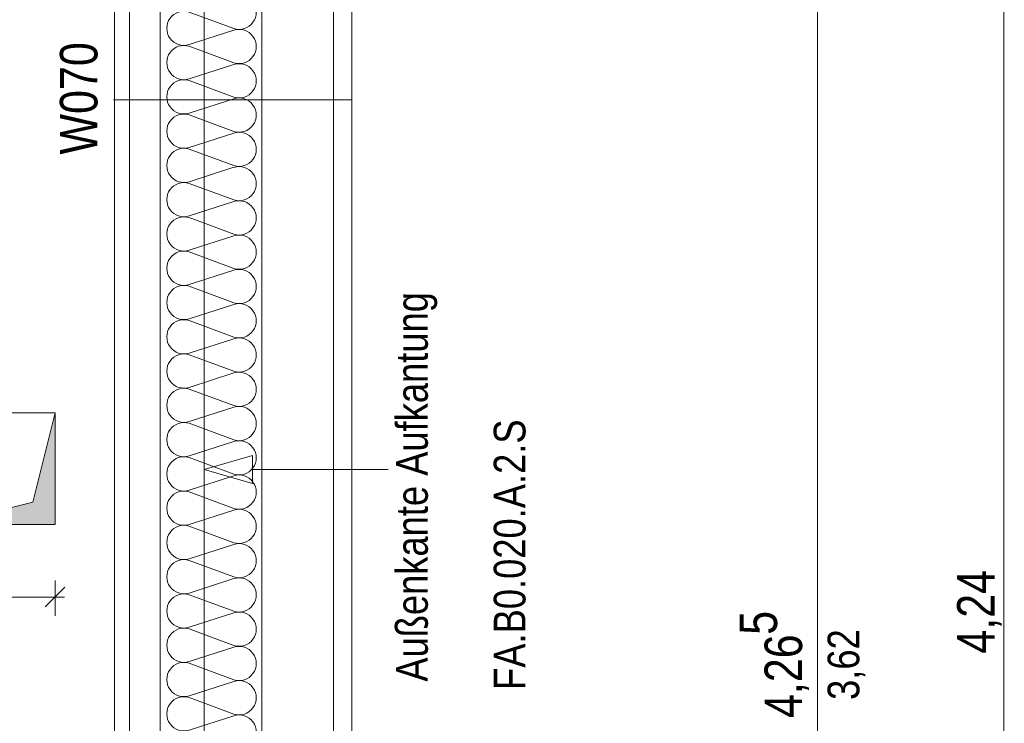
# Model space of a CAD drawing. Extents: x -720 to 300, y 62 to 1162.
# Tile 95 of 143: x -308 to -255, y 950 to 988. Entities that reach past the tile are written whole.
import ezdxf
from ezdxf.lldxf.tags import DXFTag

# ---------------------------------------------------------------- set-up
doc = ezdxf.new("R2010")
doc.units = 0
doc.layers.get('0').update_dxf_attribs({"lineweight": 13})
for name, color, linetype, lineweight, true_color in [('--Bem innen', 9, 'Continuous', 13, 0x808080), ('30 -33 Aussenwände- 2 nichttragend', 7, 'Continuous', 9, 0x003dff), ('30 -33 Aussenwände- 7 Fassade_ Elemente', 7, 'Continuous', 9, 0x00aacc), ('30 -35 Decken- 11 Durchbruch', 5, 'Continuous', 15, 0x0000ff), ('70 -72 Beschriftung- 1 Beschriftung allgemein', 7, 'Continuous', 9, 0xff6633), ('70 -72 Beschriftung- 2 Beschriftung Bauteile', 7, 'Continuous', 9, 0x9999ff), ('70 -76 Bemaßung- 2 Allgemein', 9, 'Continuous', 5, 0x808080)]:
    doc.layers.add(name, color=color, linetype=linetype, lineweight=lineweight, true_color=true_color)
doc.layers.add('70 -71 Achsen- 1 Gebäudeachsen', color=7, linetype='STRICHPUNKT2-A06G94018I', lineweight=18)
doc.layers.add('70 -75 Raumstempel- 3 Wandstempel', color=7, linetype='Continuous', lineweight=50)
doc.styles.get("Standard").update_dxf_attribs({"font": 'ARIALN.TTF'})
tags = doc.linetypes.add('fein_strichliert-A06G94028I', pattern=[4, 1, -2, 1]).pattern_tags.tags
tags[8:9] = [DXFTag(74, 4), DXFTag(75, 0), DXFTag(340, '0'), DXFTag(46, 0.0), DXFTag(50, 0.0), DXFTag(44, 0.0), DXFTag(45, 0.0)]
tags[6:7] = [DXFTag(74, 4), DXFTag(75, 0), DXFTag(340, '0'), DXFTag(46, 0.0), DXFTag(50, 0.0), DXFTag(44, 0.0), DXFTag(45, 0.0)]
tags[4:5] = [DXFTag(74, 4), DXFTag(75, 0), DXFTag(340, '0'), DXFTag(46, 0.0), DXFTag(50, 0.0), DXFTag(44, 0.0), DXFTag(45, 0.0)]
tags = doc.linetypes.add('STRICHPUNKT2-A06G94018I', pattern=[12.7, 6.35, -3.175, 0, -3.175]).pattern_tags.tags
tags[10:11] = [DXFTag(74, 4), DXFTag(75, 0), DXFTag(340, '0'), DXFTag(46, 0.0), DXFTag(50, 0.0), DXFTag(44, 0.0), DXFTag(45, 0.0)]
tags[8:9] = [DXFTag(74, 4), DXFTag(75, 0), DXFTag(340, '0'), DXFTag(46, 0.0), DXFTag(50, 0.0), DXFTag(44, 0.0), DXFTag(45, 0.0)]
tags[6:7] = [DXFTag(74, 4), DXFTag(75, 0), DXFTag(340, '0'), DXFTag(46, 0.0), DXFTag(50, 0.0), DXFTag(44, 0.0), DXFTag(45, 0.0)]
tags[4:5] = [DXFTag(74, 4), DXFTag(75, 0), DXFTag(340, '0'), DXFTag(46, 0.0), DXFTag(50, 0.0), DXFTag(44, 0.0), DXFTag(45, 0.0)]

# ---------------------------------------------------------------- blocks, each defined once
blk = doc.blocks.new('Referenz-A06G94038I')
at = {"layer": '30 -33 Aussenwände- 2 nichttragend', "color": 0, "linetype": 'fein_strichliert-A06G94028I', "lineweight": -2, "ltscale": 0.13}
blk.add_line((-298.357, 995.912), (-298.357, 911.112), dxfattribs=at)
at = {"layer": '30 -33 Aussenwände- 7 Fassade_ Elemente', "color": 0, "linetype": 'Continuous', "lineweight": -2, "ltscale": 0.13}
for p, q in [((-295.257, 1000.412), (-295.257, 906.112)), ((-290.417, 908.012), (-290.417, 998.512)), ((-303.157, 995.412), (-303.157, 911.112)), ((-300.717, 911.112), (-300.717, 995.412)), ((-295.257, 911.612), (-295.257, 994.912)), ((-291.417, 994.912), (-291.417, 911.612)), ((-299.157, 988.356), (-296.757, 987.469)), ((-296.757, 987.379), (-299.157, 986.607)), ((-299.157, 986.517), (-296.757, 985.63)), ((-296.757, 985.54), (-299.157, 984.769)), ((-299.157, 984.679), (-296.757, 983.792)), ((-296.757, 983.702), (-299.157, 982.93)), ((-299.157, 982.84), (-296.757, 981.953)), ((-296.757, 981.863), (-299.157, 981.092)), ((-299.157, 981.002), (-296.757, 980.115)), ((-296.757, 980.025), (-299.157, 979.253)), ((-299.157, 979.163), (-296.757, 978.276)), ((-296.757, 978.186), (-299.157, 977.415)), ((-299.157, 977.325), (-296.757, 976.438)), ((-296.757, 976.348), (-299.157, 975.576)), ((-299.157, 975.486), (-296.757, 974.599)), ((-296.757, 974.509), (-299.157, 973.738)), ((-299.157, 973.648), (-296.757, 972.761)), ((-296.757, 972.671), (-299.157, 971.899)), ((-299.157, 971.809), (-296.757, 970.922)), ((-296.757, 970.832), (-299.157, 970.061)), ((-299.157, 969.971), (-296.757, 969.084)), ((-296.757, 968.994), (-299.157, 968.222)), ((-299.157, 968.132), (-296.757, 967.245)), ((-296.757, 967.155), (-299.157, 966.384)), ((-299.157, 966.294), (-296.757, 965.406)), ((-296.757, 965.316), (-299.157, 964.545)), ((-299.157, 964.455), (-296.757, 963.568)), ((-296.757, 963.478), (-299.157, 962.707)), ((-299.157, 962.617), (-296.757, 961.729)), ((-296.757, 961.639), (-299.157, 960.868)), ((-299.157, 960.778), (-296.757, 959.891)), ((-296.757, 959.801), (-299.157, 959.03)), ((-299.157, 958.94), (-296.757, 958.052)), ((-296.757, 957.962), (-299.157, 957.191)), ((-299.157, 957.101), (-296.757, 956.214)), ((-296.757, 956.124), (-299.157, 955.353)), ((-299.157, 955.263), (-296.757, 954.375)), ((-296.757, 954.285), (-299.157, 953.514)), ((-299.157, 953.424), (-296.757, 952.537)), ((-296.757, 952.447), (-299.157, 951.675)), ((-299.157, 951.585), (-296.757, 950.698)), ((-296.757, 950.608), (-299.157, 949.837))]:
    blk.add_line(p, q, dxfattribs=at)
for centre, major_axis, end_param in [((-296.476, 988.343), (-0.282, -0.874), 3.764652), ((-299.439, 987.482), (0.282, 0.874), 3.765224), ((-296.476, 986.505), (-0.282, -0.874), 3.764652), ((-299.439, 985.643), (0.282, 0.874), 3.765224), ((-296.476, 984.666), (-0.282, -0.874), 3.764652), ((-299.439, 983.805), (0.282, 0.874), 3.765224), ((-296.476, 982.827), (-0.282, -0.874), 3.764652), ((-299.439, 981.966), (0.282, 0.874), 3.765224), ((-296.476, 980.989), (-0.282, -0.874), 3.764652), ((-299.439, 980.128), (0.282, 0.874), 3.765224), ((-296.476, 979.15), (-0.282, -0.874), 3.764652), ((-299.439, 978.289), (0.282, 0.874), 3.765224), ((-296.476, 977.312), (-0.282, -0.874), 3.764652), ((-299.439, 976.451), (0.282, 0.874), 3.765224), ((-296.476, 975.473), (-0.282, -0.874), 3.764652), ((-299.439, 974.612), (0.282, 0.874), 3.765224), ((-296.476, 973.635), (-0.282, -0.874), 3.764652), ((-299.439, 972.774), (0.282, 0.874), 3.765224), ((-296.476, 971.796), (-0.282, -0.874), 3.764652), ((-299.439, 970.935), (0.282, 0.874), 3.765224), ((-296.476, 969.958), (-0.282, -0.874), 3.764652), ((-299.439, 969.096), (0.282, 0.874), 3.765224), ((-296.476, 968.119), (-0.282, -0.874), 3.764652), ((-299.439, 967.258), (0.282, 0.874), 3.765224), ((-296.476, 966.281), (-0.282, -0.874), 3.764652), ((-299.439, 965.419), (0.282, 0.874), 3.765224), ((-296.476, 964.442), (-0.282, -0.874), 3.764652), ((-299.439, 963.581), (0.282, 0.874), 3.765224), ((-296.476, 962.604), (-0.282, -0.874), 3.764652), ((-299.439, 961.742), (0.282, 0.874), 3.765224), ((-296.476, 960.765), (-0.282, -0.874), 3.764652), ((-299.439, 959.904), (0.282, 0.874), 3.765224), ((-296.476, 958.927), (-0.282, -0.874), 3.764652), ((-299.439, 958.065), (0.282, 0.874), 3.765224), ((-296.476, 957.088), (-0.282, -0.874), 3.764652), ((-299.439, 956.227), (0.282, 0.874), 3.765224), ((-296.476, 955.25), (-0.282, -0.874), 3.764652), ((-299.439, 954.388), (0.282, 0.874), 3.765224), ((-296.476, 953.411), (-0.282, -0.874), 3.764652), ((-299.439, 952.55), (0.282, 0.874), 3.765224), ((-296.476, 951.573), (-0.282, -0.874), 3.764652), ((-299.439, 950.711), (0.282, 0.874), 3.765224), ((-296.476, 949.734), (-0.282, -0.874), 3.764652)]:
    blk.add_ellipse(centre, major_axis=major_axis, ratio=1, start_param=0, end_param=end_param, dxfattribs=at)
at = {"layer": '30 -35 Decken- 11 Durchbruch', "color": 0, "linetype": 'Continuous', "lineweight": -2, "ltscale": 0.13}
for p, q in [((-312.357, 966.862), (-306.357, 966.862)), ((-306.357, 966.862), (-307.557, 962.062)), ((-306.357, 960.862), (-306.357, 966.862)), ((-307.557, 962.062), (-312.357, 960.862)), ((-312.357, 960.862), (-306.357, 960.862))]:
    blk.add_line(p, q, dxfattribs=at)
at = {"layer": '30 -35 Decken- 11 Durchbruch', "color": 0, "lineweight": -2}
for points in [[(-306.357, 960.862), (-307.557, 962.062), (-306.357, 966.862)], [(-307.557, 960.862), (-312.357, 960.862), (-307.557, 962.062)], [(-307.557, 960.862), (-307.557, 962.062), (-306.357, 960.862)]]:
    blk.add_solid(points, dxfattribs=at)
at = {"layer": '70 -71 Achsen- 1 Gebäudeachsen', "color": 0, "linetype": 'STRICHPUNKT2-A06G94018I', "lineweight": -2, "ltscale": 0.13}
blk.add_line((-302.357, 1084.852), (-302.357, 85.412), dxfattribs=at)
at = {"layer": '70 -72 Beschriftung- 2 Beschriftung Bauteile', "color": 0, "lineweight": -2}
for p, q in [((-298.357, 963.814), (-295.759, 964.564)), ((-295.759, 964.564), (-295.759, 963.064)), ((-295.759, 963.064), (-298.357, 963.814))]:
    blk.add_line(p, q, dxfattribs=at)
at = {"layer": '70 -72 Beschriftung- 2 Beschriftung Bauteile', "color": 0, "linetype": 'Continuous', "lineweight": -2, "ltscale": 0.13}
blk.add_line((-295.759, 963.814), (-288.479, 963.814), dxfattribs=at)
at = {"layer": '70 -75 Raumstempel- 3 Wandstempel', "color": 0, "linetype": 'Continuous', "lineweight": -2, "ltscale": 0.13}
blk.add_line((-303.213, 983.653), (-290.417, 983.653), dxfattribs=at)
at = {"layer": '70 -76 Bemaßung- 2 Allgemein', "color": 0, "linetype": 'Continuous', "lineweight": -2, "ltscale": 0.13}
for p, q in [((-255.417, 914.773), (-255.417, 997.452)), ((-265.417, 911.673), (-265.417, 994.852)), ((-306.357, 957.862), (-306.357, 955.973)), ((-305.827, 957.504), (-306.888, 956.442)), ((-307.418, 956.973), (-368.097, 956.973)), ((-305.857, 956.973), (-307.418, 956.973))]:
    blk.add_line(p, q, dxfattribs=at)
at = {"layer": '--Bem innen', "color": 0, "linetype": 'Continuous', "lineweight": -2, "ltscale": 0.13, "insert": (-264.881, 951.457), "char_height": 1.7, "attachment_point": 1, "rotation": 90}
blk.add_mtext('{\\fArial Narrow;3,62}', dxfattribs=at)
at = {"layer": '70 -72 Beschriftung- 1 Beschriftung allgemein', "color": 0, "linetype": 'Continuous', "lineweight": -2, "ltscale": 0.13, "insert": (-282.804, 951.995), "char_height": 1.7, "attachment_point": 1, "rotation": 90}
blk.add_mtext('{\\fArial Narrow;FA.B0.020.A.2.S}', dxfattribs=at)
at = {"layer": '70 -72 Beschriftung- 2 Beschriftung Bauteile', "color": 0, "linetype": 'Continuous', "lineweight": -2, "ltscale": 0.13, "insert": (-288.046, 952.437), "char_height": 1.7, "attachment_point": 1, "rotation": 90}
blk.add_mtext('{\\fArial Narrow;Außenkante Aufkantung}', dxfattribs=at)
at = {"layer": '70 -75 Raumstempel- 3 Wandstempel', "color": 0, "linetype": 'Continuous', "lineweight": -2, "ltscale": 0.13, "insert": (-306.095, 980.711), "char_height": 2.01377, "attachment_point": 1, "rotation": 90}
blk.add_mtext('{\\fArial Narrow;W070}', dxfattribs=at)
at = {"layer": '70 -76 Bemaßung- 2 Allgemein', "color": 0, "linetype": 'Continuous', "lineweight": -2, "ltscale": 0.13, "char_height": 2.01377, "attachment_point": 1, "rotation": 90}
for s, insert in [('{\\fArial Narrow;4,24}', (-257.933, 953.937)), ('{\\fArial Narrow;5}', (-269.61, 954.948)), ('{\\fArial Narrow;4,26}', (-268.268, 950.482))]:
    blk.add_mtext(s, dxfattribs=dict(at, insert=insert))

msp = doc.modelspace()

# ---------------------------------------------------------------- block references
at = {"color": 8, "lineweight": 13, "ltscale": 0.13, "true_color": 0x808080}
msp.add_blockref('Referenz-A06G94038I', (0, 0), dxfattribs=at)

doc.saveas('drawing.dxf')
